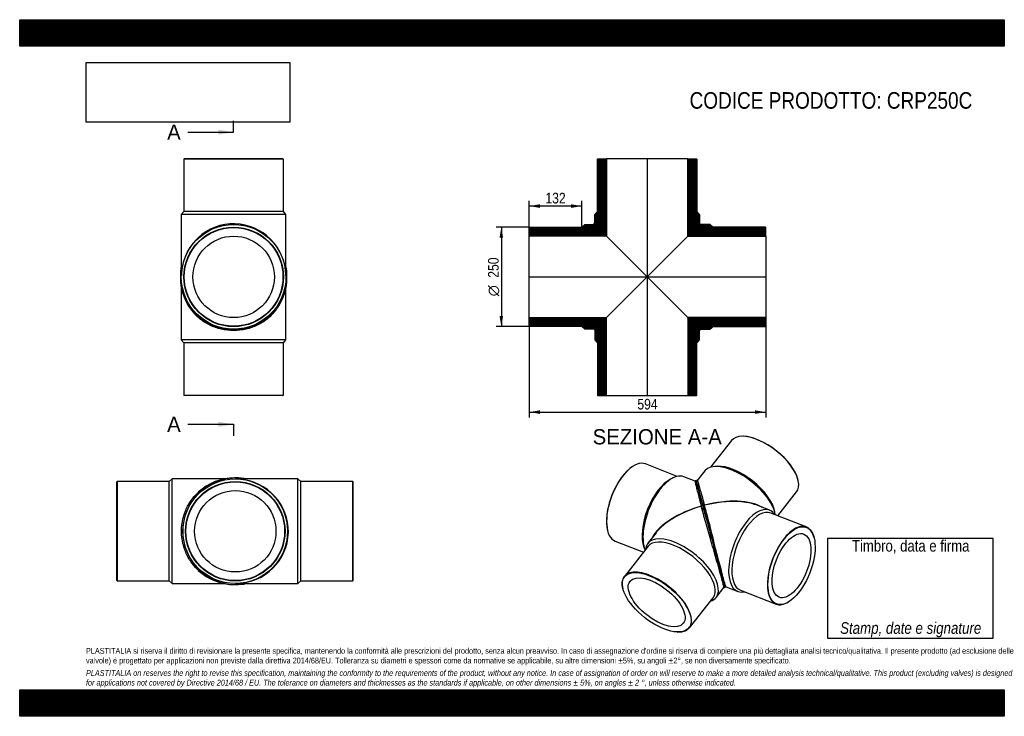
# Model space of a CAD drawing. Header units: millimetres. Extents: x 0 to 2475, y 0 to 1750.
import ezdxf
from ezdxf.enums import TextEntityAlignment as Align
from ezdxf.lldxf.tags import DXFTag

# ---------------------------------------------------------------- set-up
doc = ezdxf.new("R2010")
doc.units = ezdxf.units.MM
doc.header["$LTSCALE"] = 8.333333
for name, color, linetype in [('CRP250C', 7, 'Continuous'), ('CRP250C_MIR', 7, 'Continuous'), ('Default', 7, 'Continuous'), ('DV4_Default', 7, 'Continuous')]:
    doc.layers.add(name, color=color, linetype=linetype)
doc.styles.add('SEACAD_Arial_Narrow', font='ARIALN.TTF')
doc.styles.add('SEACAD_Solid_Edge_ANSI', font='seans.ttf')
doc.styles.add('SEACAD_Solid_Edge_ANSI1_Symbols', font='semeca1.ttf')
tags = doc.linetypes.add('CENTER2', pattern=[28.575, 19.05, -3.175, 3.175, -3.175]).pattern_tags.tags
tags[10:11] = [DXFTag(74, 4), DXFTag(75, 0), DXFTag(340, '0'), DXFTag(46, 0.0), DXFTag(50, 0.0), DXFTag(44, 0.0), DXFTag(45, 0.0)]
tags[8:9] = [DXFTag(74, 4), DXFTag(75, 0), DXFTag(340, '0'), DXFTag(46, 0.0), DXFTag(50, 0.0), DXFTag(44, 0.0), DXFTag(45, 0.0)]
tags[6:7] = [DXFTag(74, 4), DXFTag(75, 0), DXFTag(340, '0'), DXFTag(46, 0.0), DXFTag(50, 0.0), DXFTag(44, 0.0), DXFTag(45, 0.0)]
tags[4:5] = [DXFTag(74, 4), DXFTag(75, 0), DXFTag(340, '0'), DXFTag(46, 0.0), DXFTag(50, 0.0), DXFTag(44, 0.0), DXFTag(45, 0.0)]
doc.dimstyles.new('Plastitalia', dxfattribs={"dimtxt": 26.666667, "dimasz": 26.666667, "dimexe": 13.333333, "dimexo": 0, "dimgap": 6.666667, "dimtad": 1, "dimdec": 0, "dimtxsty": 'SEACAD_Arial_Narrow', "dimblk1": '_SE_FILLED', "dimblk2": '_SE_FILLED', "dimsah": 1, "dimcen": 13.333333, "dimadec": 0, "dimazin": 0, "dimtfac": 0.7, "dimtdec": 1, "dimtmove": 0, "dimatfit": 3, "dimfxl": 1, "dimtolj": 1, "dimarcsym": 0})
picture_1 = doc.add_image_def('image1.jpg', size_in_pixel=(4302, 1260))

# ---------------------------------------------------------------- blocks, each defined once
blk = doc.blocks.new('SE')
at = {"layer": 'CRP250C', "color": 7, "linetype": 'Continuous'}
for p, q in [((406.3, 1076.4), (406.3, 945.4)), ((669.3, 945.4), (669.3, 1076.4)), ((669.3, 945.4), (406.3, 945.4)), ((406.3, 945.4), (412.8, 937.9)), ((662.8, 937.9), (669.3, 945.4)), ((662.8, 937.9), (412.8, 937.9)), ((412.8, 937.9), (412.8, 806.9)), ((662.8, 806.9), (662.8, 937.9)), ((412.8, 806.9), (662.8, 806.9)), ((412.8, 806.9), (413.8, 805.9)), ((661.8, 805.9), (413.8, 805.9)), ((661.8, 805.9), (662.8, 806.9))]:
    blk.add_line(p, q, dxfattribs=at)
for centre, start, end in [((537.8, 1102.8), 178.2205, 180.2678), ((537.8, 1102.2), 180.0013, 223.1173), ((537.8, 1102.2), 317.135, 359.9992), ((537.8, 1102.8), 359.7322, 1.6228)]:
    blk.add_arc(centre, 134, start, end, dxfattribs=at)
for centre, major_axis, start_param, end_param in [((406.3, 1102.2), (2.5, 0), 2.996785, 3.142465), ((669.3, 1102.2), (-2.5, 0), 3.14072, 3.309157)]:
    blk.add_ellipse(centre, major_axis=major_axis, ratio=0.707107, start_param=start_param, end_param=end_param, dxfattribs=at)
blk.add_open_spline([(636, 1011), (631.5, 1006.1), (626.4, 1001.4), (613.8, 991.5), (605.9, 986.6), (592.9, 980.3), (588.3, 978.4), (578.9, 975.1), (574, 973.6), (559, 970.1), (548.4, 968.9), (527.2, 968.9), (516.6, 970.1), (496.5, 974.8), (487, 978.2), (469.7, 986.6), (461.8, 991.6), (449.4, 1001.3), (444.5, 1005.8), (440.1, 1010.5)], degree=3, knots=[0.2627384, 0.2627384, 0.2627384, 0.2627384, 0.3125, 0.3125, 0.375, 0.375, 0.40625, 0.40625, 0.4375, 0.4375, 0.5, 0.5, 0.5625, 0.5625, 0.625, 0.625, 0.6875, 0.6875, 0.7354511, 0.7354511, 0.7354511, 0.7354511], dxfattribs=at)
at = {"layer": 'CRP250C_MIR', "color": 7, "linetype": 'Continuous'}
for p, q in [((413.8, 1400.4), (412.8, 1399.4)), ((662.8, 1399.4), (412.8, 1399.4)), ((412.8, 1399.4), (412.8, 1268.4)), ((661.8, 1400.4), (413.8, 1400.4)), ((662.8, 1399.4), (661.8, 1400.4)), ((662.8, 1268.4), (662.8, 1399.4)), ((412.8, 1268.4), (406.3, 1260.9)), ((662.8, 1268.4), (412.8, 1268.4)), ((669.3, 1260.9), (662.8, 1268.4)), ((669.3, 1260.9), (406.3, 1260.9)), ((406.3, 1260.9), (406.3, 1111)), ((669.3, 1111), (669.3, 1260.9)), ((406.3, 1107.4), (406.3, 1107.5)), ((406.3, 1107.5), (406.3, 1107.5)), ((669.2, 1107.5), (669.2, 1107.4)), ((669.2, 1107.5), (669.2, 1107.5))]:
    blk.add_line(p, q, dxfattribs=at)
for radius in [131.5, 125, 124, 102.3]:
    blk.add_circle((537.8, 1103.9), radius, dxfattribs=at)
for centre, radius, start, end in [((538.6, 1105.7), 134.8, 168.979, 180.0072), ((537, 1105.7), 134.8, 359.9929, 11.0448), ((537.8, 1105.7), 134, 179.9998, 0.0002)]:
    blk.add_arc(centre, radius, start, end, dxfattribs=at)
for centre, major_axis, ratio, start_param, end_param in [((537.8, 1103.9), (0, -133.5), 0.985019, 1.59748, 4.636516), ((537.8, 1103.9), (0, -133.5), 0.985019, 4.636516, 4.685705), ((406.3, 1105.7), (2.5, 0), 0.707107, 1.551927, 3.140721), ((669.3, 1105.7), (-2.5, 0), 0.707107, 3.142464, 4.731258)]:
    blk.add_ellipse(centre, major_axis=major_axis, ratio=ratio, start_param=start_param, end_param=end_param, dxfattribs=at)
for points in [[(406.3, 1111), (406.3, 1109.8), (406.3, 1108.7), (406.3, 1107.5)], [(669.2, 1107.5), (669.3, 1108.7), (669.3, 1109.8), (669.3, 1111)]]:
    blk.add_open_spline(points, degree=3, dxfattribs=at)
blk = doc.blocks.new('SE1')
at = {"layer": 'CRP250C', "color": 7, "linetype": 'Continuous'}
for p, q in [((383.4, 596.4), (375.9, 589.9)), ((383.4, 333.4), (383.4, 596.4)), ((514.4, 596.4), (383.4, 596.4)), ((244.9, 589.9), (243.9, 588.9)), ((243.9, 340.9), (243.9, 588.9)), ((244.9, 589.9), (244.9, 339.9)), ((375.9, 589.9), (244.9, 589.9)), ((375.9, 339.9), (375.9, 589.9)), ((243.9, 340.9), (244.9, 339.9)), ((244.9, 339.9), (375.9, 339.9)), ((375.9, 339.9), (383.4, 333.4)), ((383.4, 333.4), (514.4, 333.4))]:
    blk.add_line(p, q, dxfattribs=at)
for centre, start, end in [((540.2, 464.9), 90.0013, 133.1173), ((540.8, 464.9), 88.1517, 90.2678), ((540.2, 464.9), 227.135, 269.9992), ((540.8, 464.9), 269.7322, 271.6686)]:
    blk.add_arc(centre, 134, start, end, dxfattribs=at)
for centre, major_axis, start_param, end_param in [((540.2, 596.4), (0, -2.5), 2.996785, 3.142465), ((540.2, 333.4), (0, 2.5), 3.14072, 3.309157)]:
    blk.add_ellipse(centre, major_axis=major_axis, ratio=0.707107, start_param=start_param, end_param=end_param, dxfattribs=at)
blk.add_open_spline([(449, 366.7), (444.1, 371.2), (439.4, 376.3), (429.5, 388.9), (424.6, 396.8), (418.3, 409.8), (416.4, 414.3), (413.1, 423.7), (411.6, 428.6), (408.1, 443.7), (406.9, 454.3), (406.9, 475.5), (408.1, 486.1), (412.8, 506.2), (416.2, 515.6), (424.6, 533), (429.6, 540.9), (439.3, 553.3), (443.8, 558.2), (448.5, 562.6)], degree=3, knots=[0.2627384, 0.2627384, 0.2627384, 0.2627384, 0.3125, 0.3125, 0.375, 0.375, 0.40625, 0.40625, 0.4375, 0.4375, 0.5, 0.5, 0.5625, 0.5625, 0.625, 0.625, 0.6875, 0.6875, 0.7354511, 0.7354511, 0.7354511, 0.7354511], dxfattribs=at)
at = {"layer": 'CRP250C_MIR', "color": 7, "linetype": 'Continuous'}
for p, q in [((545.4, 596.3), (545.5, 596.3)), ((545.5, 596.3), (545.5, 596.3)), ((698.9, 596.4), (549, 596.4)), ((698.9, 333.4), (698.9, 596.4)), ((706.4, 589.9), (698.9, 596.4)), ((706.4, 339.9), (706.4, 589.9)), ((837.4, 589.9), (706.4, 589.9)), ((837.4, 339.9), (837.4, 589.9)), ((838.4, 588.9), (837.4, 589.9)), ((838.4, 340.9), (838.4, 588.9)), ((545.5, 333.4), (545.4, 333.4)), ((545.5, 333.4), (545.5, 333.4)), ((549, 333.4), (698.9, 333.4)), ((698.9, 333.4), (706.4, 339.9)), ((706.4, 339.9), (837.4, 339.9)), ((837.4, 339.9), (838.4, 340.9))]:
    blk.add_line(p, q, dxfattribs=at)
for radius in [131.5, 125, 124, 102.3]:
    blk.add_circle((541.9, 464.9), radius, dxfattribs=at)
for centre, radius, start, end in [((543.7, 464.9), 134, 89.9998, 270.0002), ((543.7, 464.1), 134.8, 78.979, 90.0072), ((543.7, 465.7), 134.8, 269.9929, 281.0448)]:
    blk.add_arc(centre, radius, start, end, dxfattribs=at)
for centre, major_axis, ratio, start_param, end_param in [((543.7, 596.4), (0, -2.5), 0.707107, 1.551927, 3.140721), ((541.9, 464.9), (-133.5, 0), 0.985019, 4.636516, 4.685705), ((541.9, 464.9), (-133.5, 0), 0.985019, 1.59748, 4.636516), ((543.7, 333.4), (0, 2.5), 0.707107, 3.142464, 4.731258)]:
    blk.add_ellipse(centre, major_axis=major_axis, ratio=ratio, start_param=start_param, end_param=end_param, dxfattribs=at)
for points in [[(549, 596.4), (547.8, 596.4), (546.7, 596.4), (545.5, 596.3)], [(545.5, 333.4), (546.7, 333.4), (547.8, 333.4), (549, 333.4)]]:
    blk.add_open_spline(points, degree=3, dxfattribs=at)
blk = doc.blocks.new('SE2')
at = {"layer": 'CRP250C', "color": 7, "linetype": 'Continuous'}
for p, q in [((1541.9, 628.3), (1541.2, 627.8)), ((1652.4, 602.8), (1573, 633.9)), ((1642, 599), (1636.3, 596.1)), ((1697.6, 591), (1669.5, 602)), ((1713.3, 527.9), (1713.3, 527.9)), ((1477.9, 466), (1478.1, 465.2)), ((1599.6, 461.2), (1578.6, 434.6)), ((1497.1, 439.9), (1567.8, 412.2)), ((1579.4, 427), (1519.9, 351.5)), ((1569.2, 424.8), (1571.5, 418.7)), ((1750.6, 298.8), (1770.3, 323.8)), ((1516.2, 320.5), (1516.5, 319.7)), ((1683.4, 222.4), (1742.9, 297.8)), ((1653.2, 211.7), (1654.1, 211.7))]:
    blk.add_line(p, q, dxfattribs=at)
for centre, radius, start, end in [((73670.9, 19953.3), 74529.3, 195.163716, 195.222556), ((29897.4, 8040.3), 29163.8, 195.21963, 195.2788), ((2080.5, 418.8), 321.7, 195.1837, 195.8933)]:
    blk.add_arc(centre, radius, start, end, dxfattribs=at)
for centre, major_axis, ratio, start_param, end_param in [((1535, 536.9), (-38, -97), 0.47604, 3.141593, 6.283185), ((1534.3, 537.2), (37.7, 96.2), 0.47604, 0.571993, 2.569599), ((1629.5, 499.9), (-39.9, -102), 0.47604, 3.141593, 5.814372), ((1624.4, 501.9), (-38, -97), 0.47604, 3.629903, 5.794875), ((1736.7, 458), (27.8, -102.4), 0.001558, 2.328913, 3.981387), ((1736.7, 458), (151, 39.8), 0.471228, 1.602009, 2.728164), ((1736.7, 458), (150.4, 41.9), 0.471235, 1.595234, 2.314881), ((1715.3, 528.4), (2.01, 0.54), 0.671516, 0.002302, 3.162765), ((1736.7, 458), (150.4, 41.9), 0.471235, -3.968305, -3.714881), ((1736.7, 458), (-27.8, 102.4), 0.001558, 1.316273, 1.850076), ((1664.6, 366.7), (86, -67.9), 0.473626, 0, 3.457321), ((1661.2, 362.4), (81.8, -64.6), 0.473626, 0, 3.141593), ((1736.7, 458), (-27.8, 102.4), 0.001558, -4.329682, -4.052114), ((1601.6, 286.9), (-81.8, 64.6), 0.473626, 0, 0.567788), ((1601.6, 286.9), (-81.8, 64.6), 0.473626, 2.573805, 6.283185), ((1664.6, 366.7), (86, -67.9), 0.473626, 5.967457, 6.283185)]:
    blk.add_ellipse(centre, major_axis=major_axis, ratio=ratio, start_param=start_param, end_param=end_param, dxfattribs=at)
for major_axis in [(81.1, -64), (66.9, -52.8)]:
    blk.add_ellipse((1601.2, 286.4), major_axis=major_axis, ratio=0.473626, dxfattribs=at)
for points, degree, knots in [([(1701.3, 588.5), (1701.2, 588.7), (1701.1, 589.3), (1700.9, 590), (1700.5, 590.7), (1700.1, 591.2), (1699.7, 591.4), (1699.5, 591.5), (1699, 591.6), (1698.7, 591.6), (1698.5, 591.6), (1698.3, 591.5), (1697.9, 591.4), (1697.6, 591.2), (1697.4, 591), (1697.4, 590.9)], 3, [0.7002622, 0.7002622, 0.7002622, 0.7002622, 0.7361109, 0.8185168, 0.8744759, 0.9255292, 0.9492156, 0.9696159, 0.9769548, 0.9800523, 0.9828594, 0.9854913, 0.9900603, 0.9993143, 1, 1, 1, 1]), ([(1697.5, 591), (1697.4, 591), (1697.5, 590.7), (1697.7, 589.3), (1698.1, 587.4), (1699.3, 582.2), (1700, 579), (1701.9, 571.3), (1703, 566.9), (1705.5, 557.2), (1706.9, 551.9), (1709.2, 543.1), (1710, 539.9), (1710.9, 536.7)], 3, [0.6567863, 0.6567863, 0.6567863, 0.6567863, 0.6875, 0.6875, 0.75, 0.75, 0.8125, 0.8125, 0.875, 0.875, 0.9375, 0.9375, 0.970856, 0.970856, 0.970856, 0.970856]), ([(1701.8, 586.6), (1701.8, 586.7), (1701.7, 586.8), (1701.6, 587.4), (1701.4, 587.9), (1701.2, 588.8), (1701.1, 589.1), (1701, 589.7), (1700.9, 589.9), (1700.9, 590), (1700.9, 590.1), (1700.9, 590), (1701, 589.9), (1701, 589.6), (1701.1, 589.4), (1701.3, 588.8), (1701.4, 588.5), (1701.6, 587.7), (1701.7, 587.3), (1702, 586.4), (1702.1, 585.9), (1702.4, 584.7), (1702.6, 584.1), (1703, 582.8), (1703.2, 582), (1703.6, 580.5), (1703.8, 579.6), (1704.3, 577.9), (1704.6, 576.9), (1705.1, 574.9), (1705.4, 573.9), (1706, 571.7), (1706.3, 570.6), (1707, 568), (1707.4, 566.6), (1708, 564.5), (1708.1, 563.9), (1708.3, 563.4)], 3, [0.2668301, 0.2668301, 0.2668301, 0.2668301, 0.2695312, 0.2695312, 0.2890625, 0.2890625, 0.3085937, 0.3085937, 0.328125, 0.328125, 0.34375, 0.34375, 0.359375, 0.359375, 0.375, 0.375, 0.390625, 0.390625, 0.4042969, 0.4042969, 0.4179687, 0.4179687, 0.4316406, 0.4316406, 0.4453125, 0.4453125, 0.4589844, 0.4589844, 0.4726562, 0.4726562, 0.4863281, 0.4863281, 0.5, 0.5, 0.515625, 0.515625, 0.5216604, 0.5216604, 0.5216604, 0.5216604]), ([(1717.3, 529), (1716.4, 532.4), (1715.5, 535.6), (1714.2, 540.3), (1713.8, 541.8), (1713, 544.8), (1712.6, 546.3), (1711.4, 550.6), (1710.7, 553.4), (1709.3, 558.7), (1708.6, 561.2), (1707.3, 565.9), (1706.7, 568.1), (1705.9, 571.2), (1705.6, 572.3), (1705.1, 574.2), (1704.8, 575.1), (1704.2, 577.5), (1703.9, 578.8), (1703.5, 580.1)], 3, [0, 0, 0, 0, 0.03125, 0.03125, 0.046875, 0.046875, 0.0625, 0.0625, 0.09375, 0.09375, 0.125, 0.125, 0.15625, 0.15625, 0.171875, 0.171875, 0.1875, 0.1875, 0.2125267, 0.2125267, 0.2125267, 0.2125267]), ([(1770.3, 323.8), (1770.4, 323.8), (1770.3, 324.1), (1770.1, 325.1), (1770, 326), (1769.5, 328.2), (1769.1, 329.6), (1767.8, 334.7), (1766.6, 339.4), (1763.5, 350.8), (1761.6, 357.6), (1757.4, 372.5), (1755.1, 380.5), (1750.3, 397), (1747.9, 405.5), (1743, 422.5), (1740.5, 431), (1735.7, 447.6), (1733.4, 455.7), (1728.9, 471.6), (1726.7, 479.3), (1722.5, 494.2), (1720.5, 501.4), (1716.7, 515.1), (1714.9, 521.6), (1713.3, 527.9)], 3, [0.3457507, 0.3457507, 0.3457507, 0.3457507, 0.375, 0.375, 0.40625, 0.40625, 0.4375, 0.4375, 0.5, 0.5, 0.5625, 0.5625, 0.625, 0.625, 0.6875, 0.6875, 0.75, 0.75, 0.8125, 0.8125, 0.875, 0.875, 0.9375, 0.9375, 1, 1, 1, 1]), ([(1726.1, 496.2), (1725.7, 497.6), (1724.6, 501.8), (1722.5, 509.6), (1719.8, 519.5), (1718.1, 525.6), (1717.1, 529.3)], 3, [0, 0, 0, 0, 0.109717, 0.37359, 0.670979, 1, 1, 1, 1]), ([(1717.3, 529), (1718.3, 525.2), (1719.4, 521.2), (1720.5, 517.2), (1721.6, 513), (1723.9, 504.6), (1726.3, 495.6), (1728.7, 486.5), (1731.3, 477.2), (1732.6, 472.5), (1733.9, 467.7), (1735.2, 462.9), (1736.5, 458.1)], 2, [0, 0, 0, 0.125, 0.125, 0.25, 0.25, 0.5, 0.5, 0.75, 0.75, 0.875, 0.875, 1, 1, 1]), ([(1766.6, 347.1), (1767.6, 343.5), (1768.4, 340.5), (1769.3, 337.5), (1769.9, 335.1)], 2, [0, 0, 0, 0.0625, 0.0625, 0.125, 0.125, 0.125]), ([(1770.3, 323.8), (1770.3, 323.8), (1770.5, 323.7), (1770.8, 323.8), (1771, 323.9), (1771.2, 323.9), (1771.4, 324), (1771.8, 324.3), (1772, 324.5), (1772.3, 325.1), (1772.3, 325.9), (1772.2, 326.5), (1772.2, 326.5)], 3, [0, 0, 0, 0, 0.0013108, 0.0039772, 0.005332, 0.0066492, 0.0081295, 0.0117659, 0.0225257, 0.0361874, 0.1019752, 0.107846, 0.107846, 0.107846, 0.107846]), ([(1771.1, 331), (1771.1, 331), (1771.1, 331), (1771.6, 329.2), (1771.9, 328.1), (1772.2, 327), (1772.3, 326.6)], 2, [0.1867558, 0.1867558, 0.1867558, 0.1875, 0.1875, 0.25, 0.25, 0.3125, 0.3125, 0.3125])]:
    blk.add_open_spline(points, degree=degree, knots=knots, dxfattribs=at)
for points in [[(1710.9, 536.8), (1711.1, 536.2), (1711.8, 533.3), (1713.2, 528.2)], [(1713.2, 528.2), (1714.8, 522.5), (1715.6, 519.4), (1715.7, 519.1)], [(1739.8, 445.7), (1738.8, 449.3), (1737.7, 453.4), (1736.5, 457.8)], [(1750, 407.9), (1748.9, 411.8), (1747.9, 415.6), (1746.9, 419.3)], [(1759.4, 373.3), (1758.8, 375.7), (1757.8, 379.2), (1756.6, 383.7)], [(1762, 363.8), (1761.2, 366.9), (1760.3, 370.1), (1759.4, 373.3)], [(1764.5, 354.8), (1763.4, 358.6), (1762.6, 361.5), (1762, 363.8)], [(1766.6, 347.1), (1765.5, 351.1), (1764.8, 353.6), (1764.5, 354.8)]]:
    blk.add_open_spline(points, degree=3, dxfattribs=at)
at = {"layer": 'CRP250C_MIR', "color": 7, "linetype": 'Continuous'}
for p, q in [((1819.5, 703.4), (1818.6, 703.5)), ((1789.3, 692.8), (1736.3, 625.6)), ((1753.4, 627.9), (1747, 627.5)), ((1722.1, 616.4), (1703.3, 592.6)), ((1956.5, 594.6), (1956.2, 595.5)), ((1905.6, 503.8), (1952.9, 563.7)), ((1722.9, 524), (1721.2, 530.4)), ((1721.3, 530), (1721.3, 530.1)), ((1884.8, 517.7), (1853.4, 530)), ((1977.3, 475.7), (1887.9, 510.7)), ((1899.2, 507.3), (1898.1, 513.7)), ((1996.5, 449.6), (1996.3, 450.5)), ((1756.5, 384.4), (1756.7, 383.8)), ((1766.7, 346.9), (1766.8, 346.8)), ((1775.5, 325.2), (1804.9, 313.6)), ((1812, 316.7), (1901.4, 281.7)), ((1932.5, 287.3), (1933.2, 287.8))]:
    blk.add_line(p, q, dxfattribs=at)
for centre, radius, start, end in [((22179.1, 6061.8), 21196.6, 194.9875, 195.12978), ((72726, 19696.7), 73550.2, 195.163324, 195.184382), ((72726, 19696.7), 73550.2, 195.184382, 195.194206), ((72726, 19696.7), 73550.2, 195.194206, 195.214367), ((72726, 19696.7), 73550.2, 195.214367, 195.222947), ((26932.7, 7241.5), 26093.4, 195.23627, 195.32059), ((1928.8, 382.9), 166, 192.5469, 200.2762), ((1699, 308), 75.7, 13.7426, 14.2456), ((1773.6, 327), 1.29, 212.6348, 230.3715), ((1774.4, 326.9), 2.07, 222.2819, 303.291)]:
    blk.add_arc(centre, radius, start, end, dxfattribs=at)
for centre, major_axis, ratio, start_param, end_param in [((1871.1, 628.2), (81.8, -64.6), 0.473626, 0, 3.141593), ((1871.6, 628.8), (-81.1, 64), 0.473626, 3.70938, 5.715398), ((1808.1, 548.4), (86, -67.9), 0.473626, 0.467984, 3.141593), ((1811.5, 552.8), (81.8, -64.6), 0.473626, 0.484839, 2.656754), ((1736.7, 458), (-150.4, -41.9), 0.471235, 3.554795, 4.683458), ((1719.3, 529.5), (2.01, 0.54), 0.671516, -0.016566, 3.143897), ((1736.7, 458), (-151, -39.8), 0.471228, 3.964104, 4.690233), ((1844.9, 415.7), (39.9, 102), 0.47604, 0, 3.457321), ((1850, 413.7), (38, 97), 0.47604, 0, 3.141593), ((1736.7, 458), (-151, -39.8), 0.471228, 3.714854, 3.964104), ((1844.9, 415.7), (39.9, 102), 0.47604, 5.967457, 6.283185), ((1939.4, 378.7), (-38, -97), 0.47604, 2.569599, 6.283185), ((1939.4, 378.7), (-38, -97), 0.47604, 0, 0.571993)]:
    blk.add_ellipse(centre, major_axis=major_axis, ratio=ratio, start_param=start_param, end_param=end_param, dxfattribs=at)
for major_axis in [(37.7, 96.2), (31.1, 79.4)]:
    blk.add_ellipse((1940.1, 378.4), major_axis=major_axis, ratio=0.47604, dxfattribs=at)
for points, degree, knots in [([(1703.4, 592.6), (1703.4, 592.6), (1703.2, 592.7), (1702.9, 592.7), (1702.6, 592.7), (1702.2, 592.6), (1701.9, 592.4), (1701.7, 592.3), (1701.5, 592.1), (1701.2, 591.8), (1701.1, 591.5), (1701, 591.2), (1701, 590.9), (1701, 590), (1701.3, 588.7), (1701.6, 587.5), (1701.8, 586.9)], 3, [0, 0, 0, 0, 0.019772, 0.031816, 0.042234, 0.059072, 0.064414, 0.069843, 0.083512, 0.102198, 0.146182, 0.20721, 0.283969, 0.4714, 0.808897, 1, 1, 1, 1]), ([(1703.6, 579.9), (1702.9, 582.3), (1702.5, 584.1), (1702.1, 585.5), (1701.8, 586.5)], 2, [0.21875, 0.21875, 0.21875, 0.25, 0.25, 0.27240792, 0.27240792, 0.27240792]), ([(1703.4, 592.6), (1703.4, 592.7), (1703.5, 592.4), (1704, 591), (1704.6, 589.1), (1706.1, 584.1), (1707.1, 580.9), (1709.3, 573.3), (1710.5, 568.9), (1713.3, 559.3), (1714.8, 554), (1717.9, 542.6), (1719.6, 536.5), (1721.3, 530.1)], 3, [0.6542576, 0.6542576, 0.6542576, 0.6542576, 0.6875, 0.6875, 0.75, 0.75, 0.8125, 0.8125, 0.875, 0.875, 0.9375, 0.9375, 1, 1, 1, 1]), ([(1717.2, 529.3), (1718.1, 526.2), (1719.4, 521.2), (1721.7, 512.9), (1723.7, 505.5), (1725.5, 498.9), (1727, 493.2), (1728.3, 488.3), (1729.1, 485.6), (1729.4, 484.2)], 3, [0, 0, 0, 0, 0.207098, 0.393835, 0.55926, 0.702792, 0.824117, 0.923981, 1, 1, 1, 1]), ([(1717.3, 529), (1717.4, 528.7), (1717.5, 528), (1717.8, 527.1), (1718.1, 526.1), (1718.3, 525.1), (1718.6, 524.1), (1718.8, 523.1), (1719.1, 522.1), (1719.6, 520.5), (1720.4, 517.4), (1721.9, 511.9), (1723.9, 504.5), (1725.7, 497.9), (1727.3, 491.9), (1728.4, 488), (1729.2, 484.9), (1729.4, 484)], 3, [0, 0, 0, 0, 0.0155602, 0.0311415, 0.0467431, 0.0623642, 0.0780039, 0.0936616, 0.1093364, 0.1250276, 0.1728916, 0.2500234, 0.3748937, 0.4999994, 0.5353265, 0.6249795, 0.6608676, 0.6608676, 0.6608676, 0.6608676]), ([(1775.5, 325.2), (1775.4, 325.2), (1775.3, 325.4), (1774.9, 326.4), (1774.6, 327.2), (1773.9, 329.4), (1773.4, 330.8), (1771.9, 335.9), (1770.6, 340.5), (1767.5, 351.9), (1765.7, 358.7), (1761.7, 373.6), (1759.7, 381.7), (1755.4, 398.4), (1753.2, 407), (1748.8, 424.1), (1746.6, 432.6), (1742.4, 449.4), (1740.3, 457.6), (1736.2, 473.6), (1734.2, 481.4), (1730.3, 496.3), (1728.4, 503.5), (1724.7, 517.3), (1723, 523.8), (1721.3, 530)], 3, [0.3464181, 0.3464181, 0.3464181, 0.3464181, 0.375, 0.375, 0.40625, 0.40625, 0.4375, 0.4375, 0.5, 0.5, 0.5625, 0.5625, 0.625, 0.625, 0.6875, 0.6875, 0.75, 0.75, 0.8125, 0.8125, 0.875, 0.875, 0.9375, 0.9375, 1, 1, 1, 1]), ([(1729.4, 484), (1729.5, 483.6), (1730.1, 481.4), (1730.9, 478.4), (1731.8, 475.3), (1732.4, 473.1), (1733, 471), (1733.5, 468.8), (1734.1, 466.7), (1734.7, 464.5), (1735.3, 462.4), (1735.9, 460.2), (1736.3, 458.8), (1736.5, 458.1)], 3, [0.6608676, 0.6608676, 0.6608676, 0.6608676, 0.679294, 0.7499649, 0.7779837, 0.8059526, 0.8338673, 0.8617239, 0.8895184, 0.917247, 0.9449058, 0.9724913, 1, 1, 1, 1]), ([(1762.2, 363.7), (1762.3, 363.1), (1763.2, 360), (1764.6, 354.9), (1765.9, 349.9), (1766.5, 347.7), (1766.7, 346.9)], 3, [0, 0, 0, 0, 0.082348, 0.52212, 0.851746, 1, 1, 1, 1]), ([(1766.6, 347.1), (1767.3, 344.7), (1767.9, 342.5), (1769, 338.5), (1769.5, 336.7), (1770.4, 333.5), (1770.8, 332.1), (1771.4, 329.8), (1771.7, 328.8), (1772.3, 326.7), (1772.4, 326.1), (1772.3, 326.5), (1772.3, 326.6), (1772.3, 326.7)], 3, [0, 0, 0, 0, 0.0625, 0.0625, 0.125, 0.125, 0.1875, 0.1875, 0.25, 0.25, 0.375, 0.375, 0.3940042, 0.3940042, 0.3940042, 0.3940042])]:
    blk.add_open_spline(points, degree=degree, knots=knots, dxfattribs=at)
for points in [[(1721.2, 530.4), (1719.8, 535.5), (1719, 538.3), (1718.8, 538.9)], [(1743.6, 432), (1744.5, 428.8), (1745.5, 424.9), (1746.8, 420.2)], [(1753.7, 394.8), (1754.8, 390.6), (1755.8, 387.1), (1756.5, 384.4)], [(1756.7, 383.8), (1757.5, 380.8), (1758.4, 377.4), (1759.4, 373.7)], [(1759.4, 373.7), (1760.1, 371.5), (1761, 368.1), (1762.2, 363.7)]]:
    blk.add_open_spline(points, degree=3, dxfattribs=at)
blk = doc.blocks.new('SE4')
at = {"color": 7, "linetype": 'Continuous', "style": 'SEACAD_Solid_Edge_ANSI'}
blk.add_text('A', height=38.3, dxfattribs=at).set_placement((370.6, 1486.7), align=Align.TOP_LEFT)
blk = doc.blocks.new('SE5')
at = {"color": 7, "linetype": 'Continuous', "style": 'SEACAD_Solid_Edge_ANSI'}
blk.add_text('A', height=38.3, dxfattribs=at).set_placement((370.6, 752.7), align=Align.TOP_LEFT)
blk = doc.blocks.new('SEANNOT_GROUP')
at = {"linetype": 'Continuous'}
blk.add_hatch(color=7, dxfattribs=at).paths.add_polyline_path([(499.5, 1461.1), (537.8, 1467.5), (499.5, 1473.9)])
at = {"color": 7, "linetype": 'Continuous'}
blk.add_lwpolyline([(422.8, 1467.5), (537.8, 1467.5)], dxfattribs=at)
blk = doc.blocks.new('SEANNOT_GROUP1')
at = {"linetype": 'Continuous'}
blk.add_hatch(color=7, dxfattribs=at).paths.add_polyline_path([(499.5, 727.2), (537.8, 733.6), (499.5, 740)])
at = {"color": 7, "linetype": 'Continuous'}
blk.add_lwpolyline([(422.8, 733.6), (537.8, 733.6)], dxfattribs=at)
blk = doc.blocks.new('SE3')
at = {"layer": 'Default', "color": 7, "linetype": 'CENTER2'}
for p, q in [((537.8, 1467.5), (537.8, 1496.3)), ((537.8, 733.6), (537.8, 704.8))]:
    blk.add_line(p, q, dxfattribs=at)
at = {"layer": 'Default', "color": 7, "linetype": 'CENTER2', "const_width": 0.0001}
blk.add_lwpolyline([(537.8, 1467.5), (537.8, 733.6)], dxfattribs=at)
at = {"layer": 'Default'}
for name in ['SE4', 'SEANNOT_GROUP', 'SE5', 'SEANNOT_GROUP1']:
    blk.add_blockref(name, (0, 0), dxfattribs=at)
blk = doc.blocks.new('SE6')
at = {"layer": 'CRP250C', "linetype": 'Continuous'}
h = blk.add_hatch(dxfattribs=at)
h.set_pattern_fill('LINE', scale=0.629921, angle=45, style=0)
edge = h.paths.add_edge_path()
edge.add_line((1280.8, 1227.9), (1280.8, 1206.2))
edge.add_line((1280.8, 1206.2), (1475, 1206.2))
edge.add_line((1475, 1206.2), (1445.2, 1236))
edge.add_spline(control_points=[(1445.2, 1236), (1444, 1237.2), (1442.6, 1236.9), (1441.7, 1236), (1441.5, 1235.9), (1441.4, 1235.7), (1441.3, 1235.4)], knot_values=[0.75, 0.75, 0.75, 0.75, 1, 1, 1, 1.06428, 1.06428, 1.06428, 1.06428], weights=[0.5, 0.5, 0.666666, 1, 0.914293, 0.839604, 0.775934], degree=3, periodic=0)
edge.add_line((1441.3, 1235.4), (1420.3, 1235.4))
edge.add_line((1420.3, 1235.4), (1412.8, 1228.9))
edge.add_line((1412.8, 1228.9), (1281.8, 1228.9))
edge.add_line((1281.8, 1228.9), (1280.8, 1227.9))
h = blk.add_hatch(dxfattribs=at)
h.set_pattern_fill('LINE', scale=0.629921, angle=45, style=0)
edge = h.paths.add_edge_path()
edge.add_line((1412.8, 978.9), (1420.3, 972.4))
edge.add_line((1420.3, 972.4), (1443.8, 972.4))
edge.add_arc((1443.8, 970.4), 2, 0, 90, ccw=False)
edge.add_line((1445.8, 970.4), (1445.8, 945.4))
edge.add_line((1445.8, 945.4), (1452.3, 937.9))
edge.add_line((1452.3, 937.9), (1452.3, 806.9))
edge.add_line((1452.3, 806.9), (1453.3, 805.9))
edge.add_line((1453.3, 805.9), (1475, 805.9))
edge.add_line((1475, 805.9), (1475, 1001.6))
edge.add_line((1475, 1001.6), (1280.8, 1001.6))
edge.add_line((1280.8, 1001.6), (1280.8, 979.9))
edge.add_line((1280.8, 979.9), (1281.8, 978.9))
edge.add_line((1281.8, 978.9), (1412.8, 978.9))
h = blk.add_hatch(dxfattribs=at)
h.set_pattern_fill('LINE', scale=0.629921, angle=45, style=0)
edge = h.paths.add_edge_path()
edge.add_line((1702.3, 806.9), (1702.3, 937.9))
edge.add_line((1702.3, 937.9), (1708.8, 945.4))
edge.add_line((1708.8, 945.4), (1708.8, 968.9))
edge.add_spline(control_points=[(1708.8, 968.9), (1709.7, 969.8), (1710, 971.3), (1708.8, 972.4)], knot_values=[0.75, 0.75, 0.75, 0.75, 1, 1, 1, 1], weights=[1, 0.666666, 0.5, 0.5], degree=3, periodic=0)
edge.add_line((1708.8, 972.4), (1679.6, 1001.6))
edge.add_line((1679.6, 1001.6), (1679.6, 805.9))
edge.add_line((1679.6, 805.9), (1701.3, 805.9))
edge.add_line((1701.3, 805.9), (1702.3, 806.9))
at = {"layer": 'CRP250C_MIR', "linetype": 'Continuous'}
h = blk.add_hatch(dxfattribs=at)
h.set_pattern_fill('LINE', scale=0.629921, angle=45, style=0)
edge = h.paths.add_edge_path()
edge.add_line((1452.3, 1399.4), (1452.3, 1268.4))
edge.add_line((1452.3, 1268.4), (1445.8, 1260.9))
edge.add_line((1445.8, 1260.9), (1445.8, 1240))
edge.add_spline(control_points=[(1445.8, 1240), (1445.6, 1239.9), (1445.4, 1239.7), (1445.2, 1239.6), (1444.3, 1238.7), (1444, 1237.2), (1445.2, 1236)], knot_values=[0.75, 0.75, 0.75, 0.75, 0.81428, 0.81428, 0.81428, 1.06428, 1.06428, 1.06428, 1.06428], weights=[0.775934, 0.839604, 0.914293, 1, 0.666666, 0.5, 0.5], degree=3, periodic=0)
edge.add_line((1445.2, 1236), (1475, 1206.2))
edge.add_line((1475, 1206.2), (1475, 1400.4))
edge.add_line((1475, 1400.4), (1453.3, 1400.4))
edge.add_line((1453.3, 1400.4), (1452.3, 1399.4))
h = blk.add_hatch(dxfattribs=at)
h.set_pattern_fill('LINE', scale=0.629921, angle=45, style=0)
edge = h.paths.add_edge_path()
edge.add_line((1702.3, 1399.4), (1701.3, 1400.4))
edge.add_line((1701.3, 1400.4), (1679.6, 1400.4))
edge.add_line((1679.6, 1400.4), (1679.6, 1206.2))
edge.add_line((1679.6, 1206.2), (1875.3, 1206.2))
edge.add_line((1875.3, 1206.2), (1875.3, 1227.9))
edge.add_line((1875.3, 1227.9), (1874.3, 1228.9))
edge.add_line((1874.3, 1228.9), (1743.3, 1228.9))
edge.add_line((1743.3, 1228.9), (1735.8, 1235.4))
edge.add_line((1735.8, 1235.4), (1710.8, 1235.4))
edge.add_arc((1710.8, 1237.4), 2, 180, 270, ccw=False)
edge.add_line((1708.8, 1237.4), (1708.8, 1260.9))
edge.add_line((1708.8, 1260.9), (1702.3, 1268.4))
edge.add_line((1702.3, 1268.4), (1702.3, 1399.4))
h = blk.add_hatch(dxfattribs=at)
h.set_pattern_fill('LINE', scale=0.629921, angle=45, style=0)
edge = h.paths.add_edge_path()
edge.add_line((1875.3, 979.9), (1875.3, 1001.6))
edge.add_line((1875.3, 1001.6), (1679.6, 1001.6))
edge.add_line((1679.6, 1001.6), (1708.8, 972.4))
edge.add_spline(control_points=[(1708.8, 972.4), (1710, 971.3), (1711.5, 971.5), (1712.3, 972.4)], knot_values=[0.75, 0.75, 0.75, 0.75, 1, 1, 1, 1], weights=[0.5, 0.5, 0.666666, 1], degree=3, periodic=0)
edge.add_line((1712.3, 972.4), (1735.8, 972.4))
edge.add_line((1735.8, 972.4), (1743.3, 978.9))
edge.add_line((1743.3, 978.9), (1874.3, 978.9))
edge.add_line((1874.3, 978.9), (1875.3, 979.9))
at = {"layer": 'CRP250C', "color": 7, "linetype": 'Continuous'}
for p, q in [((1280.8, 1227.9), (1281.8, 1228.9)), ((1280.8, 1206.2), (1280.8, 1227.9)), ((1281.8, 1228.9), (1412.8, 1228.9)), ((1412.8, 1228.9), (1420.3, 1235.4)), ((1420.3, 1235.4), (1441.3, 1235.4)), ((1445.2, 1236), (1475, 1206.2)), ((1280.8, 1001.6), (1280.8, 1206.2)), ((1475, 1206.2), (1280.8, 1206.2)), ((1577.3, 1103.9), (1475, 1206.2)), ((1475, 1001.6), (1577.3, 1103.9)), ((1577.3, 1103.9), (1679.6, 1001.6)), ((1280.8, 979.9), (1280.8, 1001.6)), ((1280.8, 1001.6), (1475, 1001.6)), ((1475, 805.9), (1475, 1001.6)), ((1679.6, 1001.6), (1679.6, 805.9)), ((1679.6, 1001.6), (1708.8, 972.4)), ((1281.8, 978.9), (1280.8, 979.9)), ((1412.8, 978.9), (1281.8, 978.9)), ((1420.3, 972.4), (1412.8, 978.9)), ((1443.8, 972.4), (1420.3, 972.4)), ((1445.8, 970.4), (1445.8, 945.4)), ((1708.8, 945.4), (1708.8, 968.9)), ((1445.8, 945.4), (1452.3, 937.9)), ((1702.3, 937.9), (1708.8, 945.4)), ((1452.3, 937.9), (1452.3, 806.9)), ((1702.3, 806.9), (1702.3, 937.9)), ((1453.3, 805.9), (1452.3, 806.9)), ((1453.3, 805.9), (1475, 805.9)), ((1475, 805.9), (1679.6, 805.9)), ((1679.6, 805.9), (1701.3, 805.9)), ((1702.3, 806.9), (1701.3, 805.9))]:
    blk.add_line(p, q, dxfattribs=at)
blk.add_arc((1443.8, 970.4), 2, 0, 90, dxfattribs=at)
blk.add_rational_spline([(1441.3, 1235.4), (1441.4, 1235.7), (1441.5, 1235.9), (1441.7, 1236), (1442.6, 1236.9), (1444, 1237.2), (1445.2, 1236)], [0.775933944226, 0.839604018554, 0.914292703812, 1, 0.666666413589, 0.499999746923, 0.5], degree=3, knots=[0, 0, 0, 0, 0.204532, 0.204532, 0.204532, 1, 1, 1, 1], dxfattribs=at)
blk.add_rational_spline([(1708.8, 972.4), (1710, 971.3), (1709.7, 969.8), (1708.8, 968.9)], [0.5, 0.499999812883, 0.66666647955, 1], degree=3, dxfattribs=at)
at = {"layer": 'CRP250C_MIR', "color": 7, "linetype": 'Continuous'}
for p, q in [((1452.3, 1399.4), (1453.3, 1400.4)), ((1452.3, 1268.4), (1452.3, 1399.4)), ((1453.3, 1400.4), (1475, 1400.4)), ((1679.6, 1400.4), (1475, 1400.4)), ((1475, 1400.4), (1475, 1206.2)), ((1679.6, 1400.4), (1701.3, 1400.4)), ((1679.6, 1206.2), (1679.6, 1400.4)), ((1701.3, 1400.4), (1702.3, 1399.4)), ((1702.3, 1399.4), (1702.3, 1268.4)), ((1445.8, 1260.9), (1452.3, 1268.4)), ((1702.3, 1268.4), (1708.8, 1260.9)), ((1445.8, 1240), (1445.8, 1260.9)), ((1708.8, 1260.9), (1708.8, 1237.4)), ((1475, 1206.2), (1445.2, 1236)), ((1735.8, 1235.4), (1710.8, 1235.4)), ((1743.3, 1228.9), (1735.8, 1235.4)), ((1874.3, 1228.9), (1743.3, 1228.9)), ((1874.3, 1228.9), (1875.3, 1227.9)), ((1875.3, 1206.2), (1875.3, 1227.9)), ((1577.3, 1103.9), (1475, 1206.2)), ((1679.6, 1206.2), (1577.3, 1103.9)), ((1679.6, 1206.2), (1875.3, 1206.2)), ((1875.3, 1206.2), (1875.3, 1001.6)), ((1577.3, 1103.9), (1679.6, 1001.6)), ((1875.3, 1001.6), (1679.6, 1001.6)), ((1708.8, 972.4), (1679.6, 1001.6)), ((1875.3, 979.9), (1875.3, 1001.6)), ((1712.3, 972.4), (1735.8, 972.4)), ((1735.8, 972.4), (1743.3, 978.9)), ((1743.3, 978.9), (1874.3, 978.9)), ((1875.3, 979.9), (1874.3, 978.9))]:
    blk.add_line(p, q, dxfattribs=at)
blk.add_arc((1710.8, 1237.4), 2, 180, 270, dxfattribs=at)
blk.add_rational_spline([(1445.2, 1236), (1444, 1237.2), (1444.3, 1238.7), (1445.2, 1239.6), (1445.4, 1239.7), (1445.6, 1239.9), (1445.8, 1240)], [0.5, 0.499999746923, 0.666666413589, 1, 0.914292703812, 0.839604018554, 0.775933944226], degree=3, knots=[0, 0, 0, 0, 0.795468, 0.795468, 0.795468, 1, 1, 1, 1], dxfattribs=at)
blk.add_rational_spline([(1712.3, 972.4), (1711.5, 971.5), (1710, 971.3), (1708.8, 972.4)], [1, 0.66666647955, 0.499999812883, 0.5], degree=3, dxfattribs=at)
at = {"layer": 'DV4_Default', "color": 7, "linetype": 'CENTER2'}
for p, q in [((1577.3, 1402.2), (1577.3, 804.2)), ((1279.1, 1103.9), (1877.1, 1103.9))]:
    blk.add_line(p, q, dxfattribs=at)
blk = doc.blocks.new('DMBLK21')
at = {"layer": 'Default', "linetype": 'Continuous'}
for points in [[(1307.5, 1286.2), (1280.8, 1281.8), (1307.5, 1277.3)], [(1386.1, 1286.2), (1386.1, 1277.3), (1412.8, 1281.8)]]:
    blk.add_hatch(color=7, dxfattribs=at).paths.add_polyline_path(points)
at = {"layer": 'Default', "color": 7, "linetype": 'Continuous'}
for p, q in [((1280.8, 1206.2), (1280.8, 1295.1)), ((1412.8, 1228.9), (1412.8, 1295.1)), ((1412.8, 1281.8), (1280.8, 1281.8))]:
    blk.add_line(p, q, dxfattribs=at)
at = {"layer": 'Default', "color": 7, "linetype": 'Continuous', "style": 'SEACAD_Arial_Narrow'}
blk.add_text('132', height=26.67, dxfattribs=at).set_placement((1321.4, 1315.1), align=Align.TOP_LEFT)
blk = doc.blocks.new('_SE_FILLED')
at = {"color": 0}
blk.add_line((0, 0), (-1, 0), dxfattribs=at)
blk.add_solid([(0, 0), (-1, -0.1665), (-1, 0.1665), (0, 0)], dxfattribs=at)
blk = doc.blocks.new('GDimGGroup')
at = {"layer": 'Default', "linetype": 'Continuous'}
for points in [[(1206.2, 1202.3), (1215.1, 1202.3), (1210.7, 1228.9)], [(1206.2, 1005.6), (1210.7, 978.9), (1215.1, 1005.6)]]:
    blk.add_hatch(color=7, dxfattribs=at).paths.add_polyline_path(points)
at = {"layer": 'Default', "color": 7, "linetype": 'Continuous'}
for p, q in [((1281.8, 1228.9), (1197.3, 1228.9)), ((1210.7, 1228.9), (1210.7, 978.9)), ((1281.8, 978.9), (1197.3, 978.9))]:
    blk.add_line(p, q, dxfattribs=at)
for s, height, style, p in [('250', 26.67, 'SEACAD_Arial_Narrow', (1177.3, 1101.7)), ('O', 26.7, 'SEACAD_Solid_Edge_ANSI1_Symbols', (1177.3, 1055.3))]:
    blk.add_text(s, height=height, rotation=90, dxfattribs=dict(at, style=style)).set_placement(p, align=Align.TOP_LEFT)
blk = doc.blocks.new('DMBLK22')
at = {"layer": 'Default', "linetype": 'Continuous'}
for points in [[(1307.5, 759.7), (1307.5, 768.6), (1280.8, 764.2)], [(1848.6, 759.7), (1875.3, 764.2), (1848.6, 768.6)]]:
    blk.add_hatch(color=7, dxfattribs=at).paths.add_polyline_path(points)
at = {"layer": 'Default', "color": 7, "linetype": 'Continuous'}
for p, q in [((1280.8, 1001.6), (1280.8, 750.8)), ((1875.3, 1001.6), (1875.3, 750.8)), ((1280.8, 764.2), (1875.3, 764.2))]:
    blk.add_line(p, q, dxfattribs=at)
at = {"layer": 'Default', "color": 7, "linetype": 'Continuous', "style": 'SEACAD_Arial_Narrow'}
blk.add_text('594', height=26.67, dxfattribs=at).set_placement((1552.6, 797.5), align=Align.TOP_LEFT)

msp = doc.modelspace()

# ---------------------------------------------------------------- hatches: boundary and pattern name
at = {"layer": 'Default', "linetype": 'Continuous'}
h = msp.add_hatch(dxfattribs=at)
h.set_pattern_fill('LINE', scale=0.629921, angle=45, style=0)
h.paths.add_polyline_path([(2475, 1683.3), (2475, 1750), (0, 1750), (0, 1683.3)])
for points in [[(2475, 1683.3), (2475, 1750), (0, 1750), (0, 1683.3)], [(2475, 0), (2475, 66.7), (0, 66.7), (0, 0)]]:
    msp.add_hatch(color=7, dxfattribs=at).paths.add_polyline_path(points)
h = msp.add_hatch(dxfattribs=at)
h.set_pattern_fill('LINE', scale=0.629921, angle=45, style=0)
h.paths.add_polyline_path([(2475, 0), (2475, 66.7), (0, 66.7), (0, 0)])

# ---------------------------------------------------------------- linework, layer by layer
at = {"layer": 'Default', "color": 7, "linetype": 'Continuous'}
for p, q in [((0, 1750), (2475, 1750)), ((0, 1683.3), (0, 1750)), ((2475, 1750), (2475, 1683.3)), ((2475, 1683.3), (0, 1683.3)), ((2446.9, 446.5), (2030.3, 446.5)), ((2030.3, 446.5), (2030.3, 196.5)), ((2446.9, 196.5), (2446.9, 446.5)), ((2030.3, 196.5), (2446.9, 196.5)), ((0, 66.7), (2475, 66.7)), ((0, 0), (0, 66.7)), ((2475, 66.7), (2475, 0)), ((2475, 0), (0, 0))]:
    msp.add_line(p, q, dxfattribs=at)

# ---------------------------------------------------------------- block references
at = {"layer": 'Default'}
for name in ['SE3', 'SE', 'SE6', 'GDimGGroup', 'SE2', 'SE1']:
    msp.add_blockref(name, (0, 0), dxfattribs=at)

# ---------------------------------------------------------------- texts
at = {"layer": 'Default', "color": 7, "linetype": 'Continuous', "style": 'SEACAD_Solid_Edge_ANSI'}
msp.add_text('SEZIONE A-A', height=38.333, dxfattribs=at).set_placement((1440.1, 721.4), align=Align.TOP_LEFT)
at = {"layer": 'Default'}
for s, insert, char_height, width, attachment_point in [('{\\fArial Narrow|b0||i0||c0|p34;\\C7;\\H41.66666667;\\W1.;CODICE PRODOTTO: CRP250C}', (1683.9, 1568), 41.667, 712.547, 1), ('{\\fArial Narrow|b0||i0||c0|p34;\\C7;\\H28.81018519;\\W1.;\\T1.;Timbro, data e firma}', (2239.7, 425.5), 28.81, 436.229, 5), ('{\\fArial Narrow|b0||i0||c0|p34;\\C7;\\H29.16666667;\\W1.;\\P}{\\fArial Narrow|b0||i1||c0|p34;\\C7;\\H29.16666667;\\W1.;Stamp, date e signature}', (2239.7, 241.7), 29.167, 463.863, 5), ("{\\fArial Narrow|b0||i0||c0|p34;\\C7;\\H14.58333333;\\W1.;PLASTITALIA si riserva il diritto di revisionare la presente specifica, mantenendo la conformità alle prescrizioni del prodotto, senza alcun preavviso. In caso di assegnazione d'ordine si riserva di compiere una più dettagliata analisi tecnico/qualitativa. Il presente prodotto (ad esclusione delle \\P}{\\fArial Narrow|b0||i0||c0|p34;\\C7;\\H14.58333333;\\W1.;valvole) è progettato per applicazioni non previste dalla direttiva 2014/68/EU. Tolleranza su diametri e spessori come da normative se applicabile, su altre dimensioni ±5%, su angoli ±2°, se non diversamente specificato.\\P}{\\fArial Narrow|b0||i0||c0|p34;\\C7;\\H4.166666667;\\W1.;   \\P}{\\fArial Narrow|b0||i1||c0|p34;\\C7;\\H14.58333333;\\W1.;PLASTITALIA on reserves the right to revise this specification, maintaining the conformity to the requirements of the product, without any notice. In case of assignation of order on will reserve to make a more detailed analysis technical/qualitative. This product (excluding valves) is designed \\P}{\\fArial Narrow|b0||i1||c0|p34;\\C7;\\H14.58333333;\\W1.;for applications not covered by Directive 2014/68 / EU. The tolerance on diameters and thicknesses as the standards if applicable, on other dimensions ± 5%, on angles ± 2 °, unless otherwise indicated.\\P}", (166.7, 171.7), 14.5833, 2141.667, 1)]:
    msp.add_mtext(s, dxfattribs=dict(at, insert=insert, char_height=char_height, width=width, attachment_point=attachment_point))

# ---------------------------------------------------------------- dimensions: what is measured, and where the dimension line sits
at = {"layer": 'Default', "color": 7, "linetype": 'Continuous'}
dim = msp.add_linear_dim(base=(1280.8, 1281.8), p1=(1412.8, 1228.9), p2=(1280.8, 1206.2), text='\\A1;<>', dimstyle='Plastitalia', dxfattribs=at)
dim.commit()
dim.dimension.update_dxf_attribs({"geometry": 'DMBLK21', "text_midpoint": (1346.8, 1281.8), "dimtype": 160})
dim = msp.add_linear_dim(base=(1280.8065451, 764.1631612), p1=(1280.8065451, 1206.2299809), p2=(1875.3065451, 1206.2299809), angle=0, text='\\A1;<>', dimstyle='Plastitalia', dxfattribs=at)
dim.commit()
dim.dimension.update_dxf_attribs({"geometry": 'DMBLK22', "text_midpoint": (1578.0565539, 764.1631612), "dimtype": 161})

# ---------------------------------------------------------------- pictures from other files: only their frames are drawn
image = msp.add_image(picture_1, insert=(166.7, 1492.5), size_in_units=(512.1, 150))
image.dxf.flags = 7

doc.saveas('drawing.dxf')
